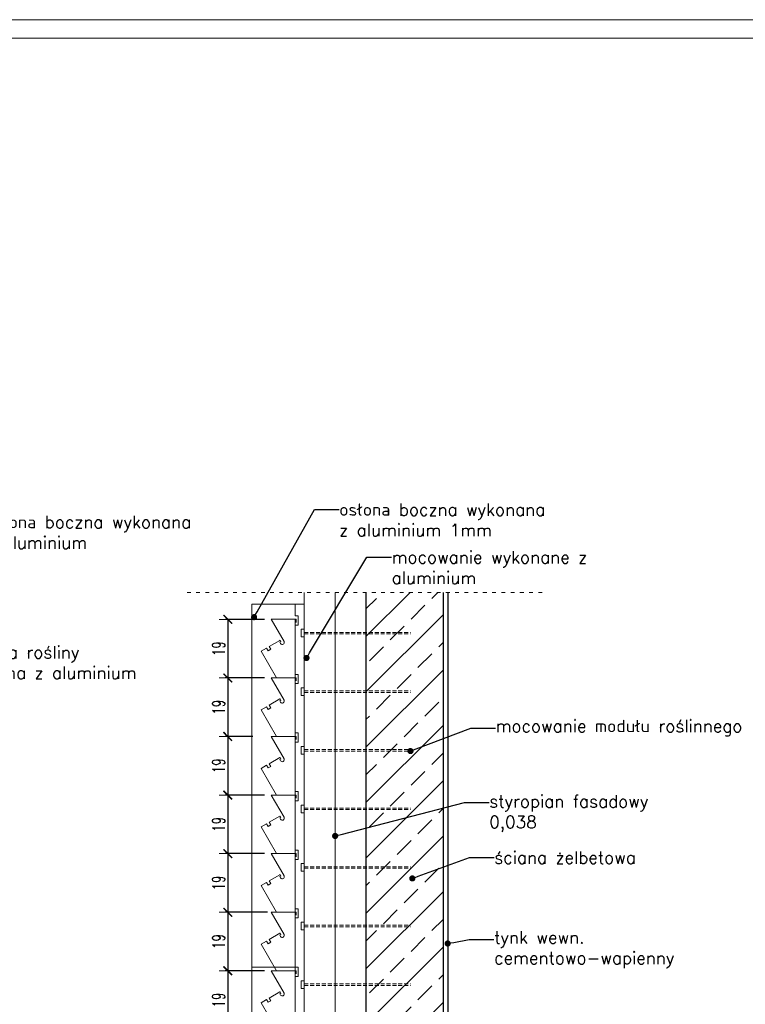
# Model space of a CAD drawing. Header units: millimetres. Extents: x -115268 to 140687, y -37779 to 24471.
# Tile 128 of 256: x 60300 to 60536, y -10905 to -10586. Entities that reach past the tile are written whole.
import ezdxf
from ezdxf import colors
from ezdxf.entities.mleader import LeaderData, LeaderLine
from ezdxf.math import Vec2, Vec3

# ---------------------------------------------------------------- set-up
doc = ezdxf.new("R2010")
doc.units = ezdxf.units.MM
doc.header["$PDMODE"] = 2
doc.header["$PDSIZE"] = 1
doc.linetypes.add('ACAD_ISO03W100', pattern=[30, 12, -18])
doc.linetypes.add('DASHED', pattern=[19.05, 12.7, -6.35])
doc.layers.get('0').update_dxf_attribs({"lineweight": 9})
for name, color, linetype, lineweight in [('A_CIENKA', 7, 'Continuous', 9), ('A_HATCH', 8, 'Continuous', 9), ('A_IZOLACJA', 8, 'ZIGZAG', 9), ('A_KONSTRUKCJA', 3, 'Continuous', 25), ('A_OPIS', 7, 'Continuous', 9), ('A_RAMKA', 7, 'Continuous', 9)]:
    doc.layers.add(name, color=color, linetype=linetype, lineweight=lineweight)
doc.layers.add('A_WYMIAR', color=253, linetype='Continuous', lineweight=5, transparency=0.2)
doc.styles.add('romans 1-20', font='romans.shx', dxfattribs={"width": 0.7, "height": 4})
doc.styles.add('Style-ENGINEERING', font='ENGINEERING.shx')
doc.linetypes.add('ZIGZAG', pattern='A,0.00254,-5.08,[131,ltypeshp.shx,S=5.08,R=0,X=-5.08,Y=0],-10.16,[131,ltypeshp.shx,S=5.08,R=180,X=5.08,Y=0],-5.08', length=20.32254)
doc.dimstyles.new('_SKALA_1_20', dxfattribs={"dimscale": 2, "dimtxt": 4, "dimasz": 0.08, "dimexe": 0.4, "dimexo": 3, "dimgap": 0.5, "dimtad": 1, "dimdec": 4, "dimrnd": 0.5, "dimdsep": 46, "dimtxsty": 'romans 1-20', "dimblk": 'TICK_1', "dimcen": 0.1, "dimdle": 1, "dimadec": 0, "dimazin": 0, "dimtfac": 1, "dimtdec": 4, "dimtix": 1, "dimtmove": 0, "dimatfit": 3, "dimldrblk": 'OBLIQUE', "dimfxl": 1, "dimtolj": 1, "dimarcsym": 0})

# ---------------------------------------------------------------- blocks, each defined once
blk = doc.blocks.new('_Dot')
at = {"color": 0, "linetype": 'ByBlock', "lineweight": -2}
blk.add_line((-0.5, 0), (-1, 0), dxfattribs=at)
at = {"color": 0, "linetype": 'ByBlock', "const_width": 0.5}
blk.add_lwpolyline([(-0.25, 0, 1), (0.25, 0, 1)], format="xyb", close=True, dxfattribs=at)
blk = doc.blocks.new('TICK_1')
at = {"ltscale": 10}
blk.add_line((0, -17.6), (0, 17.6), dxfattribs=at)
at = {"linetype": 'ByBlock', "const_width": 3}
blk.add_lwpolyline([(8.8, 8.8), (-8.8, -8.8)], dxfattribs=at)
blk = doc.blocks.new('*D509')
at = {"layer": 'A_WYMIAR', "color": 0, "lineweight": -2, "ltscale": 0.5, "transparency": 16777216}
for p, q in [((60379.81, -10894.58), (60367.05, -10894.58)), ((60367.85, -10894.74), (60367.85, -10913.42)), ((60379.81, -10913.58), (60367.05, -10913.58))]:
    blk.add_line(p, q, dxfattribs=at)
at = {"layer": 'Defpoints', "color": 0, "ltscale": 0.5, "transparency": 16777216}
for p in [(60385.81, -10894.58), (60367.85, -10913.58), (60385.81, -10913.58)]:
    blk.add_point(p, dxfattribs=at)
at = {"layer": 'A_WYMIAR', "color": 0, "lineweight": -2, "ltscale": 0.5, "transparency": 16777216, "xscale": 0.16, "yscale": 0.16, "zscale": 0.16}
for p, rotation in [((60367.85, -10894.58), 90), ((60367.85, -10913.58), 270)]:
    blk.add_blockref('TICK_1', p, dxfattribs=dict(at, rotation=rotation))
at = {"layer": 'A_WYMIAR', "color": 0, "ltscale": 0.5, "transparency": 16777216, "insert": (60364.85, -10904.08), "char_height": 4, "attachment_point": 5, "rotation": 90, "style": 'romans 1-20'}
blk.add_mtext('\\A1;19', dxfattribs=at)
blk = doc.blocks.new('_Oblique')
at = {"color": 0, "linetype": 'ByBlock', "lineweight": -2}
blk.add_line((-0.5, -0.5), (0.5, 0.5), dxfattribs=at)
blk = doc.blocks.new('*D514')
at = {"layer": 'A_WYMIAR', "color": 0, "lineweight": -2, "ltscale": 0.5, "transparency": 16777216}
for p, q in [((60379.81, -10780.58), (60367.05, -10780.58)), ((60367.85, -10780.74), (60367.85, -10799.42)), ((60379.81, -10799.58), (60367.05, -10799.58))]:
    blk.add_line(p, q, dxfattribs=at)
at = {"layer": 'Defpoints', "color": 0, "ltscale": 0.5, "transparency": 16777216}
for p in [(60385.81, -10780.58), (60367.85, -10799.58), (60385.81, -10799.58)]:
    blk.add_point(p, dxfattribs=at)
at = {"layer": 'A_WYMIAR', "color": 0, "lineweight": -2, "ltscale": 0.5, "transparency": 16777216, "xscale": 0.16, "yscale": 0.16, "zscale": 0.16}
for p, rotation in [((60367.85, -10780.58), 90), ((60367.85, -10799.58), 270)]:
    blk.add_blockref('TICK_1', p, dxfattribs=dict(at, rotation=rotation))
at = {"layer": 'A_WYMIAR', "color": 0, "ltscale": 0.5, "transparency": 16777216, "insert": (60364.85, -10790.08), "char_height": 4, "attachment_point": 5, "rotation": 90, "style": 'romans 1-20'}
blk.add_mtext('\\A1;19', dxfattribs=at)
blk = doc.blocks.new('*D515')
at = {"layer": 'A_WYMIAR', "color": 0, "lineweight": -2, "ltscale": 0.5, "transparency": 16777216}
for p, q in [((60375.95, -10799.58), (60367.05, -10799.58)), ((60367.85, -10799.74), (60367.85, -10818.42)), ((60375.95, -10818.58), (60367.05, -10818.58))]:
    blk.add_line(p, q, dxfattribs=at)
at = {"layer": 'Defpoints', "color": 0, "ltscale": 0.5, "transparency": 16777216}
for p in [(60381.95, -10799.58), (60367.85, -10818.58), (60381.95, -10818.58)]:
    blk.add_point(p, dxfattribs=at)
at = {"layer": 'A_WYMIAR', "color": 0, "lineweight": -2, "ltscale": 0.5, "transparency": 16777216, "xscale": 0.16, "yscale": 0.16, "zscale": 0.16}
for p, rotation in [((60367.85, -10799.58), 90), ((60367.85, -10818.58), 270)]:
    blk.add_blockref('TICK_1', p, dxfattribs=dict(at, rotation=rotation))
at = {"layer": 'A_WYMIAR', "color": 0, "ltscale": 0.5, "transparency": 16777216, "insert": (60364.85, -10809.08), "char_height": 4, "attachment_point": 5, "rotation": 90, "style": 'romans 1-20'}
blk.add_mtext('\\A1;19', dxfattribs=at)
blk = doc.blocks.new('*D516')
at = {"layer": 'A_WYMIAR', "color": 0, "lineweight": -2, "ltscale": 0.5, "transparency": 16777216}
for p, q in [((60375.95, -10818.58), (60367.05, -10818.58)), ((60367.85, -10818.74), (60367.85, -10837.42)), ((60379.81, -10837.58), (60367.05, -10837.58))]:
    blk.add_line(p, q, dxfattribs=at)
at = {"layer": 'Defpoints', "color": 0, "ltscale": 0.5, "transparency": 16777216}
for p in [(60381.95, -10818.58), (60367.85, -10837.58), (60385.81, -10837.58)]:
    blk.add_point(p, dxfattribs=at)
at = {"layer": 'A_WYMIAR', "color": 0, "lineweight": -2, "ltscale": 0.5, "transparency": 16777216, "xscale": 0.16, "yscale": 0.16, "zscale": 0.16}
for p, rotation in [((60367.85, -10818.58), 90), ((60367.85, -10837.58), 270)]:
    blk.add_blockref('TICK_1', p, dxfattribs=dict(at, rotation=rotation))
at = {"layer": 'A_WYMIAR', "color": 0, "ltscale": 0.5, "transparency": 16777216, "insert": (60364.85, -10828.08), "char_height": 4, "attachment_point": 5, "rotation": 90, "style": 'romans 1-20'}
blk.add_mtext('\\A1;19', dxfattribs=at)
blk = doc.blocks.new('*D517')
at = {"layer": 'A_WYMIAR', "color": 0, "lineweight": -2, "ltscale": 0.5, "transparency": 16777216}
for p, q in [((60379.81, -10837.58), (60367.05, -10837.58)), ((60367.85, -10837.74), (60367.85, -10856.42)), ((60379.81, -10856.58), (60367.05, -10856.58))]:
    blk.add_line(p, q, dxfattribs=at)
at = {"layer": 'Defpoints', "color": 0, "ltscale": 0.5, "transparency": 16777216}
for p in [(60385.81, -10837.58), (60367.85, -10856.58), (60385.81, -10856.58)]:
    blk.add_point(p, dxfattribs=at)
at = {"layer": 'A_WYMIAR', "color": 0, "lineweight": -2, "ltscale": 0.5, "transparency": 16777216, "xscale": 0.16, "yscale": 0.16, "zscale": 0.16}
for p, rotation in [((60367.85, -10837.58), 90), ((60367.85, -10856.58), 270)]:
    blk.add_blockref('TICK_1', p, dxfattribs=dict(at, rotation=rotation))
at = {"layer": 'A_WYMIAR', "color": 0, "ltscale": 0.5, "transparency": 16777216, "insert": (60364.85, -10847.08), "char_height": 4, "attachment_point": 5, "rotation": 90, "style": 'romans 1-20'}
blk.add_mtext('\\A1;19', dxfattribs=at)
blk = doc.blocks.new('*D518')
at = {"layer": 'A_WYMIAR', "color": 0, "lineweight": -2, "ltscale": 0.5, "transparency": 16777216}
for p, q in [((60379.81, -10856.58), (60367.05, -10856.58)), ((60367.85, -10856.74), (60367.85, -10875.42)), ((60380.68, -10875.58), (60367.05, -10875.58))]:
    blk.add_line(p, q, dxfattribs=at)
at = {"layer": 'Defpoints', "color": 0, "ltscale": 0.5, "transparency": 16777216}
for p in [(60385.81, -10856.58), (60367.85, -10875.58), (60386.68, -10875.58)]:
    blk.add_point(p, dxfattribs=at)
at = {"layer": 'A_WYMIAR', "color": 0, "lineweight": -2, "ltscale": 0.5, "transparency": 16777216, "xscale": 0.16, "yscale": 0.16, "zscale": 0.16}
for p, rotation in [((60367.85, -10856.58), 90), ((60367.85, -10875.58), 270)]:
    blk.add_blockref('TICK_1', p, dxfattribs=dict(at, rotation=rotation))
at = {"layer": 'A_WYMIAR', "color": 0, "ltscale": 0.5, "transparency": 16777216, "insert": (60364.85, -10866.08), "char_height": 4, "attachment_point": 5, "rotation": 90, "style": 'romans 1-20'}
blk.add_mtext('\\A1;19', dxfattribs=at)
blk = doc.blocks.new('*D519')
at = {"layer": 'A_WYMIAR', "color": 0, "lineweight": -2, "ltscale": 0.5, "transparency": 16777216}
for p, q in [((60369.68, -10875.58), (60367.05, -10875.58)), ((60367.85, -10875.74), (60367.85, -10894.42)), ((60369.68, -10894.58), (60367.05, -10894.58))]:
    blk.add_line(p, q, dxfattribs=at)
at = {"layer": 'Defpoints', "color": 0, "ltscale": 0.5, "transparency": 16777216}
for p in [(60375.68, -10875.58), (60367.85, -10894.58), (60375.68, -10894.58)]:
    blk.add_point(p, dxfattribs=at)
at = {"layer": 'A_WYMIAR', "color": 0, "lineweight": -2, "ltscale": 0.5, "transparency": 16777216, "xscale": 0.16, "yscale": 0.16, "zscale": 0.16}
for p, rotation in [((60367.85, -10875.58), 90), ((60367.85, -10894.58), 270)]:
    blk.add_blockref('TICK_1', p, dxfattribs=dict(at, rotation=rotation))
at = {"layer": 'A_WYMIAR', "color": 0, "ltscale": 0.5, "transparency": 16777216, "insert": (60364.85, -10885.08), "char_height": 4, "attachment_point": 5, "rotation": 90, "style": 'romans 1-20'}
blk.add_mtext('\\A1;19', dxfattribs=at)

msp = doc.modelspace()

# ---------------------------------------------------------------- hatches: boundary and pattern name
at = {"layer": 'A_HATCH', "ltscale": 0.5, "transparency": 33554687}
h = msp.add_hatch(dxfattribs=at)
h.set_pattern_fill('ANSI33', color=256, scale=2)
h.set_pattern_definition([(45, (8465.28, 3576.66), (-8.980256, 8.980256), []), (45, (8474.26, 3576.66), (-8.980256, 8.980256), [6.35, -3.175])])
h.paths.add_polyline_path([(60437.67906, -10771.83527), (60412.67906, -10771.83527), (60412.67906, -11075.57822), (60437.67906, -11075.57822), (60437.67906, -10863.74072)])

# ---------------------------------------------------------------- linework, layer by layer
for p, q in [((60375.67906, -10775.68782), (60375.67906, -10893.74072)), ((60390.67906, -10779.43374), (60389.67906, -10779.43374)), ((60390.67906, -10893.43374), (60375.67906, -10893.43374))]:
    msp.add_line(p, q)
at = {"layer": 'A_CIENKA', "linetype": 'ACAD_ISO03W100', "ltscale": 0.1}
msp.add_line((60354.62896, -10771.83527), (60470.54831, -10771.83527), dxfattribs=at)
at = {"layer": 'A_CIENKA'}
for p, q in [((60392.67906, -10771.83527), (60392.67906, -10893.74072)), ((60375.67906, -10889.287), (60375.67906, -11062.33034)), ((60392.67906, -10889.287), (60392.67906, -11012.80758))]:
    msp.add_line(p, q, dxfattribs=at)
at = {"layer": 'A_CIENKA', "ltscale": 0.5}
msp.add_line((60375.67906, -10775.68782), (60392.67906, -10775.68782), dxfattribs=at)
at = {"layer": 'A_CIENKA', "linetype": 'DASHED', "ltscale": 0.1}
for p, q in [((60392.67906, -10784.80758), (60427.10604, -10784.80758)), ((60392.67906, -10785.30758), (60427.10604, -10785.30758)), ((60392.67906, -10803.80758), (60427.10604, -10803.80758)), ((60392.67906, -10804.30758), (60427.10604, -10804.30758)), ((60392.67906, -10822.80758), (60427.10604, -10822.80758)), ((60392.67906, -10823.30758), (60427.10604, -10823.30758)), ((60392.67906, -10841.80758), (60427.10604, -10841.80758)), ((60392.67906, -10842.30758), (60427.10604, -10842.30758)), ((60392.67906, -10860.80758), (60427.10604, -10860.80758)), ((60392.67906, -10861.30758), (60427.10604, -10861.30758)), ((60392.67906, -10879.80758), (60427.10604, -10879.80758)), ((60392.67906, -10880.30758), (60427.10604, -10880.30758)), ((60392.67906, -10898.80758), (60427.10604, -10898.80758)), ((60392.67906, -10899.30758), (60427.10604, -10899.30758))]:
    msp.add_line(p, q, dxfattribs=at)
at = {"layer": 'A_CIENKA', "color": 8}
msp.add_line((60437.67906, -10873.74072), (60437.67906, -10861.74072), dxfattribs=at)
at = {"layer": 'A_CIENKA'}
for points in [[(59864.56021, -10586.08675), (60704.56021, -10586.08675), (60704.56021, -11180.08675), (59864.56021, -11180.08675), (59864.56021, -10586.08675)], [(60392.67906, -10893.74072), (60392.67906, -10771.83527)], [(60389.67906, -10782.43374), (60390.67906, -10782.43374), (60390.67906, -10779.43374), (60389.67906, -10779.43374), (60389.67906, -10775.68782)], [(60389.67906, -10780.57822), (60389.67906, -10799.57822), (60383.67906, -10799.57822), (60378.67906, -10790.91797), (60380.41112, -10789.91797), (60380.91112, -10790.78399), (60381.77714, -10790.28399), (60381.27714, -10789.41797), (60384.74124, -10787.41797)], [(60386.10727, -10787.78399), (60381.94701, -10780.57822), (60389.67906, -10780.57822)], [(60389.67906, -10780.57822), (60389.97906, -10780.57822), (60389.97906, -10781.57822)], [(60392.67906, -10784.80758), (60392.67906, -10783.80758), (60391.67906, -10783.80758), (60391.67906, -10786.30758), (60392.67906, -10786.30758), (60392.67906, -10785.30758)], [(60384.74124, -10787.41797), (60384.82785, -10787.36797), (60385.07785, -10787.80098), (60384.73144, -10788.00098)], [(60384.73144, -10788.00098), (60384.98144, -10788.43399)], [(60389.67906, -10801.43374), (60390.67906, -10801.43374), (60390.67906, -10798.43374), (60389.67906, -10798.43374), (60389.67906, -10794.13389)], [(60389.67906, -10799.57822), (60389.67906, -10818.57822), (60383.67906, -10818.57822), (60378.67906, -10809.91797), (60380.41112, -10808.91797), (60380.91112, -10809.78399), (60381.77714, -10809.28399), (60381.27714, -10808.41797), (60384.74124, -10806.41797)], [(60386.10727, -10806.78399), (60381.94701, -10799.57822), (60389.67906, -10799.57822)], [(60386.10727, -10806.78399), (60381.94701, -10799.57822), (60389.67906, -10799.57822)], [(60389.67906, -10799.57822), (60389.97906, -10799.57822), (60389.97906, -10800.57822)], [(60389.67906, -10799.57822), (60389.97906, -10799.57822), (60389.97906, -10800.57822)], [(60392.67906, -10803.80758), (60392.67906, -10802.80758), (60391.67906, -10802.80758), (60391.67906, -10805.30758), (60392.67906, -10805.30758), (60392.67906, -10804.30758)], [(60384.74124, -10806.41797), (60384.82785, -10806.36797), (60385.07785, -10806.80098), (60384.73144, -10807.00098)], [(60384.74124, -10806.41797), (60384.82785, -10806.36797), (60385.07785, -10806.80098), (60384.73144, -10807.00098)], [(60384.73144, -10807.00098), (60384.98144, -10807.43399)], [(60384.73144, -10807.00098), (60384.98144, -10807.43399)], [(60389.67906, -10820.43374), (60390.67906, -10820.43374), (60390.67906, -10817.43374), (60389.67906, -10817.43374), (60389.67906, -10813.13389)], [(60389.67906, -10818.57822), (60389.67906, -10837.57822), (60383.67906, -10837.57822), (60378.67906, -10828.91797), (60380.41112, -10827.91797), (60380.91112, -10828.78399), (60381.77714, -10828.28399), (60381.27714, -10827.41797), (60384.74124, -10825.41797)], [(60386.10727, -10825.78399), (60381.94701, -10818.57822), (60389.67906, -10818.57822)], [(60389.67906, -10818.57822), (60389.97906, -10818.57822), (60389.97906, -10819.57822)], [(60392.67906, -10822.80758), (60392.67906, -10821.80758), (60391.67906, -10821.80758), (60391.67906, -10824.30758), (60392.67906, -10824.30758), (60392.67906, -10823.30758)], [(60384.74124, -10825.41797), (60384.82785, -10825.36797), (60385.07785, -10825.80098), (60384.73144, -10826.00098)], [(60384.73144, -10826.00098), (60384.98144, -10826.43399)], [(60389.67906, -10839.43374), (60390.67906, -10839.43374), (60390.67906, -10836.43374), (60389.67906, -10836.43374), (60389.67906, -10832.13389)], [(60389.67906, -10837.57822), (60389.67906, -10856.57822), (60383.67906, -10856.57822), (60378.67906, -10847.91797), (60380.41112, -10846.91797), (60380.91112, -10847.78399), (60381.77714, -10847.28399), (60381.27714, -10846.41797), (60384.74124, -10844.41797)], [(60386.10727, -10844.78399), (60381.94701, -10837.57822), (60389.67906, -10837.57822)], [(60386.10727, -10844.78399), (60381.94701, -10837.57822), (60389.67906, -10837.57822)], [(60389.67906, -10837.57822), (60389.97906, -10837.57822), (60389.97906, -10838.57822)], [(60389.67906, -10837.57822), (60389.97906, -10837.57822), (60389.97906, -10838.57822)], [(60392.67906, -10841.80758), (60392.67906, -10840.80758), (60391.67906, -10840.80758), (60391.67906, -10843.30758), (60392.67906, -10843.30758), (60392.67906, -10842.30758)], [(60384.74124, -10844.41797), (60384.82785, -10844.36797), (60385.07785, -10844.80098), (60384.73144, -10845.00098)], [(60384.74124, -10844.41797), (60384.82785, -10844.36797), (60385.07785, -10844.80098), (60384.73144, -10845.00098)], [(60384.73144, -10845.00098), (60384.98144, -10845.43399)], [(60384.73144, -10845.00098), (60384.98144, -10845.43399)], [(60389.67906, -10858.44816), (60390.67906, -10858.44816), (60390.67906, -10855.44816), (60389.67906, -10855.44816), (60389.67906, -10851.14831)], [(60389.67906, -10856.57822), (60389.67906, -10875.57822), (60383.67906, -10875.57822), (60378.67906, -10866.91797), (60380.41112, -10865.91797), (60380.91112, -10866.78399), (60381.77714, -10866.28399), (60381.27714, -10865.41797), (60384.74124, -10863.41797)], [(60386.10727, -10863.78399), (60381.94701, -10856.57822), (60389.67906, -10856.57822)], [(60389.67906, -10856.57822), (60389.97906, -10856.57822), (60389.97906, -10857.57822)], [(60392.67906, -10860.80758), (60392.67906, -10859.80758), (60391.67906, -10859.80758), (60391.67906, -10862.30758), (60392.67906, -10862.30758), (60392.67906, -10861.30758)], [(60384.74124, -10863.41797), (60384.82785, -10863.36797), (60385.07785, -10863.80098), (60384.73144, -10864.00098)], [(60384.73144, -10864.00098), (60384.98144, -10864.43399)], [(60389.67906, -10877.43374), (60390.67906, -10877.43374), (60390.67906, -10874.43374), (60389.67906, -10874.43374), (60389.67906, -10870.13389)], [(60389.67906, -10875.57822), (60389.67906, -10894.57822), (60383.67906, -10894.57822), (60378.67906, -10885.91797), (60380.41112, -10884.91797), (60380.91112, -10885.78399), (60381.77714, -10885.28399), (60381.27714, -10884.41797), (60384.74124, -10882.41797)], [(60386.10727, -10882.78399), (60381.94701, -10875.57822), (60389.67906, -10875.57822)], [(60386.10727, -10882.78399), (60381.94701, -10875.57822), (60389.67906, -10875.57822)], [(60389.67906, -10875.57822), (60389.97906, -10875.57822), (60389.97906, -10876.57822)], [(60389.67906, -10875.57822), (60389.97906, -10875.57822), (60389.97906, -10876.57822)], [(60392.67906, -10879.80758), (60392.67906, -10878.80758), (60391.67906, -10878.80758), (60391.67906, -10881.30758), (60392.67906, -10881.30758), (60392.67906, -10880.30758)], [(60384.74124, -10882.41797), (60384.82785, -10882.36797), (60385.07785, -10882.80098), (60384.73144, -10883.00098)], [(60384.74124, -10882.41797), (60384.82785, -10882.36797), (60385.07785, -10882.80098), (60384.73144, -10883.00098)], [(60384.73144, -10883.00098), (60384.98144, -10883.43399)], [(60384.73144, -10883.00098), (60384.98144, -10883.43399)], [(60389.67906, -10896.43374), (60390.67906, -10896.43374), (60390.67906, -10893.43374), (60389.67906, -10893.43374), (60389.67906, -10889.13389)], [(60392.67906, -11065.57822), (60392.67906, -10889.13389)], [(60389.67906, -10894.57822), (60389.67906, -10913.57822), (60383.67906, -10913.57822), (60378.67906, -10904.91797), (60380.41112, -10903.91797), (60380.91112, -10904.78399), (60381.77714, -10904.28399), (60381.27714, -10903.41797), (60384.74124, -10901.41797)], [(60386.10727, -10901.78399), (60381.94701, -10894.57822), (60389.67906, -10894.57822)], [(60389.67906, -10894.57822), (60389.97906, -10894.57822), (60389.97906, -10895.57822)], [(60392.67906, -10898.80758), (60392.67906, -10897.80758), (60391.67906, -10897.80758), (60391.67906, -10900.30758), (60392.67906, -10900.30758), (60392.67906, -10899.30758)], [(60384.74124, -10901.41797), (60384.82785, -10901.36797), (60385.07785, -10901.80098), (60384.73144, -10902.00098)], [(60384.73144, -10902.00098), (60384.98144, -10902.43399)]]:
    msp.add_lwpolyline(points, dxfattribs=at)
for points in [[(60392.67906, -10784.80758), (60392.67906, -10784.80758), (60392.67906, -10784.80758), (60392.67906, -10784.80758)], [(60392.67906, -10803.80758), (60392.67906, -10803.80758), (60392.67906, -10803.80758), (60392.67906, -10803.80758)], [(60392.67906, -10822.80758), (60392.67906, -10822.80758), (60392.67906, -10822.80758), (60392.67906, -10822.80758)], [(60392.67906, -10841.80758), (60392.67906, -10841.80758), (60392.67906, -10841.80758), (60392.67906, -10841.80758)], [(60392.67906, -10860.80758), (60392.67906, -10860.80758), (60392.67906, -10860.80758), (60392.67906, -10860.80758)], [(60392.67906, -10879.80758), (60392.67906, -10879.80758), (60392.67906, -10879.80758), (60392.67906, -10879.80758)], [(60392.67906, -10898.80758), (60392.67906, -10898.80758), (60392.67906, -10898.80758), (60392.67906, -10898.80758)]]:
    msp.add_lwpolyline(points, close=True, dxfattribs=at)
for centre in [(60385.54104, -10788.10327), (60385.54104, -10807.10327), (60385.54104, -10807.10327), (60385.54104, -10826.10327), (60385.54104, -10845.10327), (60385.54104, -10845.10327), (60385.54104, -10864.10327), (60385.54104, -10883.10327), (60385.54104, -10883.10327), (60385.54104, -10902.10327)]:
    msp.add_arc(centre, 0.65003, 210.5829433, 29.4170567, dxfattribs=at)
at = {"layer": 'A_HATCH'}
msp.add_line((60437.67906, -10893.74072), (60437.67906, -10863.74072), dxfattribs=at)
at = {"layer": 'A_IZOLACJA', "ltscale": 0.08}
msp.add_line((60402.67906, -10771.83527), (60402.67906, -11075.57822), dxfattribs=at)
at = {"layer": 'A_KONSTRUKCJA'}
for p, q in [((60412.67906, -10771.83527), (60412.67906, -10893.74072)), ((60437.67906, -10873.74072), (60437.67906, -10893.74072)), ((60412.67906, -10889.287), (60412.67906, -11075.57822))]:
    msp.add_line(p, q, dxfattribs=at)
for points in [[(60437.67906, -10771.83527), (60437.67906, -10873.74072)], [(60439.17906, -10771.83527), (60439.17906, -11075.57822)], [(60437.67906, -10889.287), (60437.67906, -10987.74072)]]:
    msp.add_lwpolyline(points, dxfattribs=at)
at = {"layer": 'A_RAMKA'}
msp.add_lwpolyline([(59900.56021, -10592.08675), (60697.72304, -10592.08675), (60697.72304, -11174.08675), (59900.56021, -11174.08675)], close=True, dxfattribs=at)

# ---------------------------------------------------------------- dimensions: what is measured, and where the dimension line sits
at = {"layer": 'A_WYMIAR', "ltscale": 0.5}
for base, p1, p2, picture, middle in [((60367.8544, -10799.57822), (60385.81304, -10780.57822), (60385.81304, -10799.57822), '*D514', (60364.8544, -10790.07822)), ((60367.8544, -10818.57822), (60381.94701, -10799.57822), (60381.94701, -10818.57822), '*D515', (60364.8544, -10809.07822)), ((60367.8544, -10894.57822), (60375.67906, -10875.57822), (60375.67906, -10894.57822), '*D519', (60364.8544, -10885.07822)), ((60367.8544, -10913.57822), (60385.81304, -10894.57822), (60385.81304, -10913.57822), '*D509', (60364.8544, -10904.07822))]:
    dim = msp.add_linear_dim(base=base, p1=p1, p2=p2, angle=90, dimstyle='_SKALA_1_20', dxfattribs=at)
    dim.commit()
    dim.dimension.update_dxf_attribs({"geometry": picture, "text_midpoint": middle})
for base, p1, p2, picture, middle in [((60367.8544, -10837.57822), (60381.94701, -10818.57822), (60385.81304, -10837.57822), '*D516', (60364.8544, -10828.07822)), ((60367.8544, -10856.57822), (60385.81304, -10837.57822), (60385.81304, -10856.57822), '*D517', (60364.8544, -10847.07822)), ((60367.8544, -10875.57822), (60385.81304, -10856.57822), (60386.67906, -10875.57822), '*D518', (60364.8544, -10866.07822))]:
    dim = msp.add_linear_dim(base=base, p1=p1, p2=p2, angle=90, dimstyle='_SKALA_1_20', override={"dimtmove": 1}, dxfattribs=at)
    dim.commit()
    dim.dimension.update_dxf_attribs({"geometry": picture, "text_midpoint": middle})

# ---------------------------------------------------------------- leaders
at = {"layer": 'A_OPIS'}
ml = msp.add_multileader_mtext('Standard', dxfattribs=at)
ml.set_content('{\\Fromans|c238;osłona boczna wykonana z aluminium 1mm}', color=256, style='Style-ENGINEERING')
ml.set_leader_properties()
ml.set_arrow_properties(name='DOT')
ml.build(insert=Vec2(0, 0))
ml.multileader.update_dxf_attribs({"arrow_head_size": 2})
ctx = ml.context
ctx.base_point, ctx.arrow_head_size, ctx.landing_gap_size, ctx.plane_origin = Vec3(60403.96492, -10744.9745), 2, 0.036, Vec3(60538.53282, -10438.16748)
notes = []
notes.append((ctx, [(1, (1, 1, 0), (60395.96492, -10744.9745), (1, 0), 8, [(0, [(60376.37933, -10779.87795)], 0, [])])]))
ctx.mtext.insert, ctx.mtext.width, ctx.mtext.flow_direction = Vec3(60404.00092, -10742.9745), 76.952381, 5
ml = msp.add_multileader_mtext('Standard', dxfattribs=at)
ml.set_content('{\\Fromans|c238;osłona boczna wykonana z aluminium }', color=256, style='Style-ENGINEERING')
ml.set_leader_properties()
ml.set_arrow_properties(name='DOT')
ml.build(insert=Vec2(0, 0))
ml.multileader.update_dxf_attribs({"arrow_head_size": 2})
ctx = ml.context
ctx.base_point, ctx.arrow_head_size, ctx.landing_gap_size, ctx.plane_origin = Vec3(60289.09779, -10749.02054), 2, 0.036, Vec3(60423.66568, -10433.27708)
notes.append((ctx, [(1, (1, 1, 0), (60281.09779, -10749.02054), (1, 0), 8, [(0, [(60261.5122, -10774.98755)], 0, [])])]))
ctx.mtext.insert, ctx.mtext.width, ctx.mtext.flow_direction = Vec3(60289.13379, -10747.02054), 76.952381, 5
ml = msp.add_multileader_mtext('Standard', dxfattribs=at)
ml.set_content('{\\Fromans|c238;mocowanie wykonane z aluminium }', color=256, style='Style-ENGINEERING')
ml.set_leader_properties()
ml.set_arrow_properties(name='DOT')
ml.build(insert=Vec2(0, 0))
ml.multileader.update_dxf_attribs({"arrow_head_size": 2})
ctx = ml.context
ctx.base_point, ctx.arrow_head_size, ctx.landing_gap_size, ctx.plane_origin = Vec3(60420.96492, -10760.44507), 2, 0.036, Vec3(60555.53282, -10451.40211)
notes.append((ctx, [(1, (1, 1, 0), (60412.96492, -10760.44507), (1, 0), 8, [(0, [(60393.37933, -10793.11258)], 0, [])])]))
ctx.mtext.insert, ctx.mtext.width, ctx.mtext.flow_direction = Vec3(60421.00092, -10758.44507), 76.952381, 5
ml = msp.add_multileader_mtext('Standard', dxfattribs=at)
ml.set_content('{\\Fromans|c238;półka na rośliny wykonana z aluminium }', color=256, style='Style-ENGINEERING')
ml.set_leader_properties()
ml.set_arrow_properties(name='DOT')
ml.build(insert=Vec2(0, 0))
ml.multileader.update_dxf_attribs({"arrow_head_size": 2})
ctx = ml.context
ctx.base_point, ctx.arrow_head_size, ctx.landing_gap_size, ctx.plane_origin = Vec3(60276.68719, -10791.91095), 2, 0.036, Vec3(60411.25509, -10476.16748)
notes.append((ctx, [(1, (1, 1, 0), (60268.68719, -10791.91095), (1, 0), 8, [(0, [(60249.1016, -10817.87795)], 0, [])])]))
ctx.mtext.insert, ctx.mtext.width, ctx.mtext.flow_direction = Vec3(60276.72319, -10789.24428), 76.952381, 5
ml = msp.add_multileader_mtext('Standard', dxfattribs=at)
ml.set_content('{\\Fromans|c238;mocowanie modułu roślinnego}', color=256, style='Style-ENGINEERING')
ml.set_leader_properties()
ml.set_arrow_properties(name='DOT')
ml.build(insert=Vec2(0, 0))
ml.multileader.update_dxf_attribs({"arrow_head_size": 2})
ctx = ml.context
ctx.base_point, ctx.arrow_head_size, ctx.landing_gap_size, ctx.plane_origin = Vec3(60454.69162, -10815.84058), 2, 0.036, Vec3(60589.25952, -10500.09711)
notes.append((ctx, [(1, (1, 1, 0), (60446.69162, -10815.84058), (1, 0), 8, [(0, [(60427.10604, -10823.30758)], 0, [])])]))
ctx.mtext.insert, ctx.mtext.width, ctx.mtext.flow_direction = Vec3(60454.72762, -10813.17391), 76.952381, 5
ml = msp.add_multileader_mtext('Standard', dxfattribs=at)
ml.set_content('{\\Fromans|c238;styropian fasadowy \\P0,038}', color=256, style='Style-ENGINEERING')
ml.set_leader_properties()
ml.set_arrow_properties(name='DOT')
ml.build(insert=Vec2(0, 0))
ml.multileader.update_dxf_attribs({"arrow_head_size": 2})
ctx = ml.context
ctx.base_point, ctx.arrow_head_size, ctx.landing_gap_size, ctx.plane_origin = Vec3(60452.61904, -10839.99941), 2, 0.036, Vec3(60565.53064, -10513.12579)
notes.append((ctx, [(1, (1, 1, 0), (60444.61904, -10839.99941), (1, 0), 8, [(0, [(60402.67906, -10850.83512)], 0, [])])]))
ctx.mtext.insert, ctx.mtext.flow_direction = Vec3(60452.65504, -10837.61846), 5
ml = msp.add_multileader_mtext('Standard', dxfattribs=at)
ml.set_content('{\\Fromans|c238;ściana żelbetowa}', color=256, style='Style-ENGINEERING')
ml.set_leader_properties()
ml.set_arrow_properties(name='DOT')
ml.build(insert=Vec2(0, 0))
ml.multileader.update_dxf_attribs({"arrow_head_size": 2})
ctx = ml.context
ctx.base_point, ctx.arrow_head_size, ctx.landing_gap_size, ctx.plane_origin = Vec3(60454.23906, -10857.83655), 2, 0.036, Vec3(60589.86083, -10525.24824)
notes.append((ctx, [(1, (1, 1, 0), (60446.23906, -10857.83655), (1, 0), 8, [(0, [(60427.70734, -10864.60368)], 0, [])])]))
ctx.mtext.insert, ctx.mtext.flow_direction = Vec3(60454.27506, -10855.83655), 5
ml = msp.add_multileader_mtext('Standard', dxfattribs=at)
ml.set_content('{\\Fromans|c238;tynk wewn. \\Pcementowo-wapienny}', color=256, style='Style-ENGINEERING')
ml.set_leader_properties()
ml.set_arrow_properties(name='DOT')
ml.build(insert=Vec2(0, 0))
ml.multileader.update_dxf_attribs({"arrow_head_size": 2})
ctx = ml.context
ctx.base_point, ctx.arrow_head_size, ctx.landing_gap_size, ctx.plane_origin = Vec3(60454.19817, -10884.40738), 2, 0.036, Vec3(60602.02417, -10556.69406)
notes.append((ctx, [(1, (1, 1, 0), (60446.19817, -10884.40738), (1, 0), 8, [(0, [(60439.17906, -10885.71547)], 0, [])])]))
ctx.mtext.insert, ctx.mtext.flow_direction = Vec3(60454.23417, -10881.74072), 5
for ctx, leaders in notes:
    for number, flags, end, landing, length, lines in leaders:
        leader = LeaderData()
        leader.index, (leader.has_last_leader_line, leader.has_dogleg_vector, leader.attachment_direction) = number, flags
        leader.last_leader_point, leader.dogleg_vector, leader.dogleg_length = Vec3(end), Vec3(landing), length
        for number, points, colour, breaks in lines:
            line = LeaderLine()
            line.index, line.vertices, line.color, line.breaks = number, Vec3.list(points), colors.encode_raw_color(colour), breaks
            leader.lines.append(line)
        ctx.leaders.append(leader)

doc.saveas('drawing.dxf')
